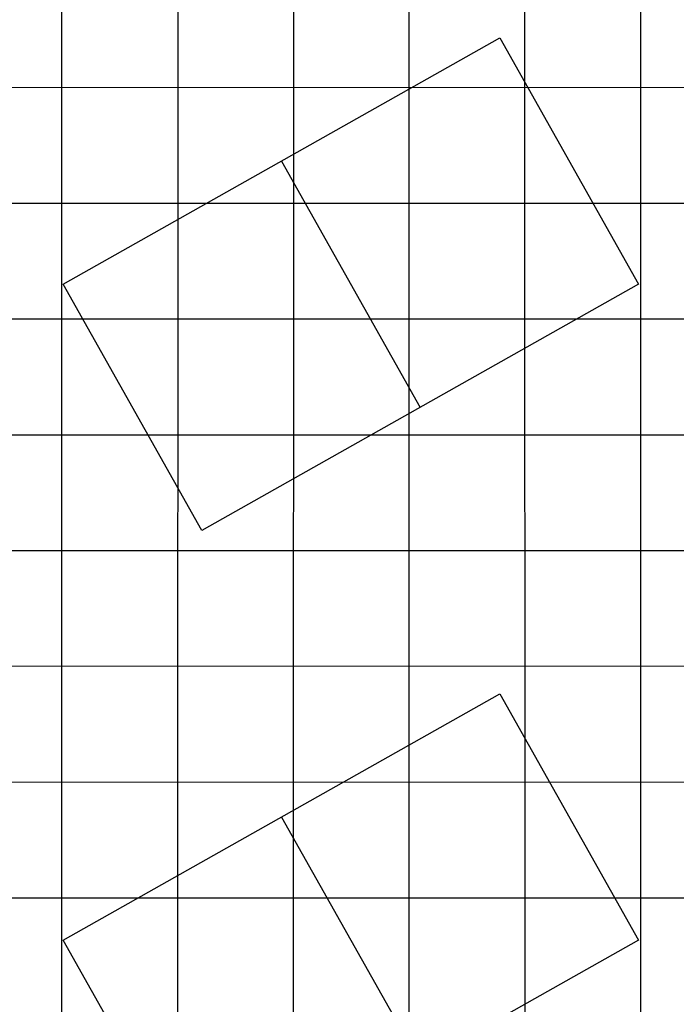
# Model space of a CAD drawing. Extents: x 147111805 to 147230536, y 410950310 to 411028142.
# Tile 60 of 85: x 147163557 to 147167158, y 410973959 to 410979357. Entities that reach past the tile are written whole.
import ezdxf

# ---------------------------------------------------------------- set-up
doc = ezdxf.new("R2010")
doc.units = 0
doc.header["$LTSCALE"] = 100
doc.layers.add('T--A9041--_VERHARDINGEN_Tegels', color=9, linetype='Continuous', transparency=0.3)
doc.layers.add('T--L9071--_TERREINMEUBILAIR_Stoelen', color=1, linetype='Continuous')

# ---------------------------------------------------------------- blocks, each defined once
blk = doc.blocks.new('Tafeltennistafel')
at = {"layer": 'T--L9071--_TERREINMEUBILAIR_Stoelen'}
blk.add_lwpolyline([(0, 1550), (2750, 1550), (2750, 0), (0, 0)], close=True, dxfattribs=at)
blk.add_lwpolyline([(1375, 1550), (1375, 0)], dxfattribs=at)

msp = doc.modelspace()

# ---------------------------------------------------------------- hatches: boundary and pattern name
at = {"layer": 'T--A9041--_VERHARDINGEN_Tegels'}
h = msp.add_hatch(dxfattribs=at)
h.set_pattern_fill('ANSI37', color=256, scale=200, angle=45)
h.set_pattern_definition([(90, (0, 0), (-635, 0), []), (180, (0, 0), (0, -635), [])])
h.paths.add_polyline_path([(147171124.6155927, 410978496.7849257), (147171124.6155927, 410985174.1051784), (147175311.8159577, 410985174.1051784), (147179724.0163228, 410985174.1051784), (147179724.0163228, 410987548.1668265), (147175674.6155927, 410987550.9475302), (147175674.6155927, 410986269.3768906), (147173554.6155927, 410986269.3768906), (147173554.6155927, 410986569.3768906), (147175374.6155927, 410986569.3768906), (147175374.6155927, 410989649.3768906), (147175374.6155927, 410993004.2881792), (147173550.8201925, 410993004.2881792), (147173550.8201925, 410993134.3405678), (147165980.8201925, 410993134.3405678), (147159696.0572113, 410993137.1650009), (147159704.9791517, 410992687.6886738), (147159705.673752, 410992652.6955669), (147159710.6310576, 410990922.4531842), (147159740.006855, 410990923.0362831), (147159789.3234792, 410988438.5257165), (147159881.8045546, 410983779.4434608), (147160071.926593, 410974201.3302012), (147160091.7723167, 410973201.5271471), (147160156.2709204, 410969952.1672208), (147160833.6374897, 410969965.612699), (147162965.7175028, 410970007.9337059), (147169999.3319892, 410970147.5483757), (147172541.3312546, 410970198.0061296), (147177217.9100407, 410970290.8345047), (147177327.8883767, 410970293.0175343), (147177280.2586386, 410972692.5448644), (147177850.1463795, 410972703.8569272), (147179529.8155105, 410972737.1977439), (147180789.5630606, 410972762.4198964), (147181028.8837267, 410972767.3274566), (147181031.0428523, 410975911.5547846), (147179805.6507454, 410975912.3962522), (147178580.2586386, 410975912.3962522), (147178580.2586386, 410979449.1051784), (147177580.2586386, 410979449.1051784), (147177580.2586386, 410977681.1714507), (147177580.2586386, 410975913.2377229), (147171124.6155927, 410975913.2377229)])
h.paths.add_polyline_path([(147165184.9788649, 410982437.8420166), (147164184.9788649, 410982437.8420166), (147164184.9788649, 410983437.8420166), (147165184.9788649, 410983437.8420166)], flags=16)

# ---------------------------------------------------------------- block references
at = {"layer": 'T--L9071--_TERREINMEUBILAIR_Stoelen', "rotation": 29.40718906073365}
for p in [(147164555.5955295, 410976556.283021), (147164555.5955295, 410972960.2169084)]:
    msp.add_blockref('Tafeltennistafel', p, dxfattribs=at)

doc.saveas('drawing.dxf')
